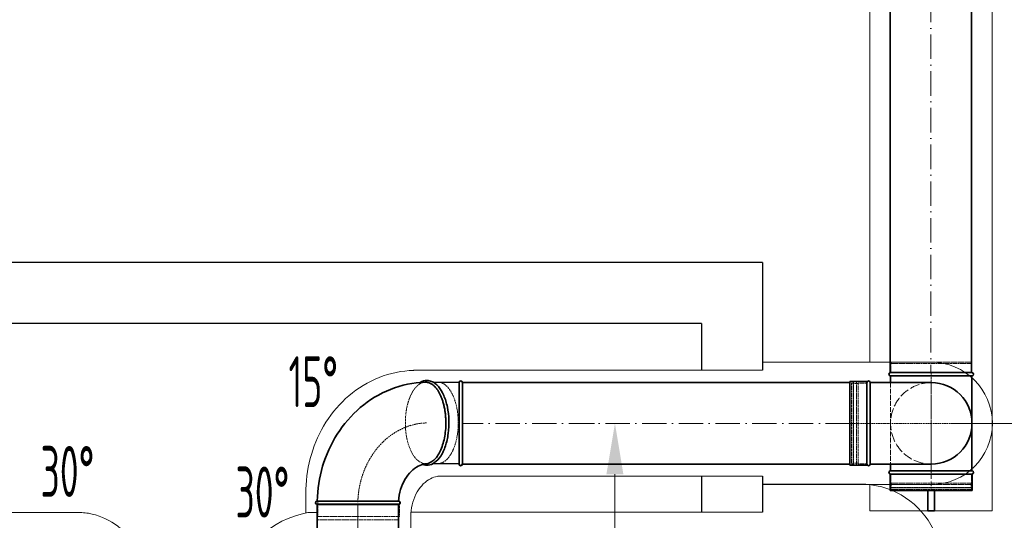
# Model space of a CAD drawing. Header units: millimetres. Extents: x -118717 to 8962, y 22910 to 145283.
# Tile 57 of 193: x -114637 to -112218, y 116161 to 117390. Entities that reach past the tile are written whole.
import ezdxf

# ---------------------------------------------------------------- set-up
doc = ezdxf.new("R2010")
doc.units = ezdxf.units.MM
for name, pattern in [('ACAD_ISO02W100', [15, 12, -3]), ('ACAD_ISO10W100', [18, 12, -3, 0, -3]), ('ČÁRKOVANÁ', [0.75, 0.5, -0.25])]:
    doc.linetypes.add(name, pattern=pattern)
for name, color, linetype, lineweight in [('UT_KOTY - DIMENZE', 7, 'Continuous', 5), ('VZT_0D EHA (VÝFUK)', 14, 'Continuous', 35), ('VZT_13 EHA (VÝFUK) - OBRYS', 14, 'Continuous', 35), ('VZT_14 EHA (VÝFUK) - OSA', 14, 'ACAD_ISO10W100', 5), ('VZT_16 EHA (VÝFUK) - SKRYTÉ', 14, 'ACAD_ISO02W100', 5), ('VZT_60_KOTY - DIMENZE', 7, 'Continuous', 5), ('VZT_IZOLACE - TEPELNÁ', 6, 'IZOLACE TEPELNA', 13)]:
    doc.layers.add(name, color=color, linetype=linetype, lineweight=lineweight)
doc.layers.add('VZT_15 EHA (VÝFUK) - NETISK', color=8, linetype='ACAD_ISO02W100', lineweight=5, plot=False)
doc.styles.add('EVORA_125', font='isocp.shx', dxfattribs={"width": 0.6, "height": 125})
doc.styles.get("Standard").update_dxf_attribs({"font": 'arial.ttf'})
doc.linetypes.add('IZOLACE TEPELNA', pattern='A,12.7,-1.5,["T",Standard,S=2.54,R=0,X=0,Y=-1.27],-3', length=17.2)

msp = doc.modelspace()

# ---------------------------------------------------------------- linework, layer by layer
for p, q in [((-112812.3, 116794.1), (-115099.4, 116794.1)), ((-112812.3, 116794.1), (-112812.3, 116529.3)), ((-112962.3, 116644.1), (-115211.3, 116644.1)), ((-112962.3, 116644.1), (-112962.3, 116529.3)), ((-112962.3, 116269.3), (-112962.3, 116181.1)), ((-112812.3, 116269.3), (-112812.3, 116181.1))]:
    msp.add_line(p, q)
at = {"layer": 'UT_KOTY - DIMENZE'}
for p, q in [((-113224.6, 116399.1), (-113237.1, 116399.1)), ((-112347.4, 116399.1), (-111604.5, 116399.1)), ((-113174.6, 114325.3), (-113174.6, 116274.1))]:
    msp.add_line(p, q, dxfattribs=at)
msp.add_solid([(-113195.5, 116274.1), (-113153.8, 116274.1), (-113174.6, 116399.1)], dxfattribs=at)
at = {"layer": 'VZT_0D EHA (VÝFUK)'}
for p, q in [((-113557.5, 116499.3), (-113621.4, 116500.3)), ((-113621.4, 116300.3), (-113557.5, 116299.3)), ((-112405.6, 116234.6), (-112405.6, 116184.6)), ((-112389.6, 116184.6), (-112389.6, 116234.6)), ((-112405.6, 116184.6), (-112389.6, 116184.6))]:
    msp.add_line(p, q, dxfattribs=at)
at = {"layer": 'VZT_13 EHA (VÝFUK) - OBRYS'}
for p, q in [((-112497.6, 116523.6), (-112297.6, 116523.6)), ((-113557.4, 116349.3), (-113557.4, 116499.3)), ((-113549.4, 116349.3), (-113549.4, 116499.3)), ((-112597.4, 116501.8), (-112597.4, 116399.1)), ((-112555.4, 116501.8), (-112597.4, 116501.8)), ((-112555.4, 116501.8), (-112555.4, 116399.1)), ((-112555.4, 116499.1), (-112555.4, 116299.1)), ((-112297.6, 116515.6), (-112497.6, 116515.6)), ((-112497.6, 116515.6), (-112497.6, 116499.1)), ((-112297.6, 116515.6), (-112297.6, 116282.6)), ((-112597.4, 116296.4), (-112597.4, 116399.1)), ((-112555.4, 116296.4), (-112555.4, 116399.1)), ((-112547.4, 116399.2), (-112547.4, 116299.1)), ((-113557.4, 116299.3), (-113557.4, 116349.3)), ((-113549.5, 116297.3), (-113549.5, 116300.7)), ((-112555.4, 116296.4), (-112597.4, 116296.4)), ((-112497.6, 116299.1), (-112497.6, 116282.6)), ((-112497.6, 116282.6), (-112297.6, 116282.6)), ((-112296.6, 116274.6), (-112498.6, 116274.6)), ((-112498.6, 116274.6), (-112498.6, 116234.6)), ((-112297.6, 116274.6), (-112497.6, 116274.6)), ((-112296.6, 116274.6), (-112296.6, 116234.6)), ((-112296.6, 116234.6), (-112498.6, 116234.6)), ((-113756.2, 116208.3), (-113906.2, 116208.3)), ((-113805.9, 116208.1), (-113906, 116208.1)), ((-113707.6, 116208.1), (-113904.2, 116208.1)), ((-113704.2, 116208.1), (-113707.6, 116208.1)), ((-113756.2, 116200.3), (-113906.2, 116200.3)), ((-113906, 116200.1), (-113706, 116200.1)), ((-113706.2, 116200.3), (-113756.2, 116200.3))]:
    msp.add_line(p, q, dxfattribs=at)
for points in [[(-112498.6, 116523.6), (-112498.6, 118074.3)], [(-112298.6, 116523.6), (-112298.6, 118074.3)], [(-113549.4, 116499.1), (-112597.4, 116499.1)], [(-112547.4, 116499.1), (-112397.4, 116499.1)], [(-113549.4, 116299.1), (-112597.4, 116299.1)], [(-112547.4, 116299.1), (-112397.4, 116299.1)], [(-113906, 115086.5), (-113906, 116200.1)], [(-113706, 115086.5), (-113706, 116200.1)]]:
    msp.add_lwpolyline(points, dxfattribs=at)
for centre, radius, start, end in [((-112497.6, 116519.6), 4, 90, 270), ((-112297.6, 116519.6), 4, 270, 90), ((-113553.5, 116499.1), 4, 0, 180), ((-113553.4, 116499.3), 4, 0, 180), ((-112551.4, 116499.1), 4, 4.5812, 180), ((-112397.4, 116399.1), 100, 270, 90), ((-113553.5, 116299.1), 4, 180, 355.4188), ((-113553.4, 116299.3), 4, 180, 356.503), ((-112551.4, 116299.1), 4, 180, 0), ((-112497.6, 116278.6), 4, 90, 270), ((-112297.6, 116278.6), 4, 270, 90), ((-113906.2, 116204.3), 4, 90, 270), ((-113906, 116204.1), 4, 90, 270), ((-113706.2, 116204.3), 4, 270, 86.503), ((-113706, 116204.1), 4, 270, 85.4188)]:
    msp.add_arc(centre, radius, start, end, dxfattribs=at)
for points, knots in [([(-113906.1, 116208.3), (-113905.4, 116237.2), (-113900.9, 116266.1), (-113884.4, 116321.6), (-113872.4, 116348.2), (-113841.3, 116396.9), (-113822.2, 116419.1), (-113778.1, 116456.5), (-113752.9, 116471.8), (-113699.1, 116493.1), (-113670.4, 116499.1), (-113641.2, 116500.1), (-113641, 116500.1), (-113640.7, 116500.1)], [4.740305, 4.740305, 4.740305, 4.740305, 5.043547, 5.043547, 5.346789, 5.346789, 5.650031, 5.650031, 5.953273, 5.953273, 6.253946, 6.253946, 6.256514, 6.256514, 6.256514, 6.256514]), ([(-113636.5, 116504.3), (-113642, 116504.3), (-113647.6, 116502.6), (-113652.8, 116499.6), (-113652.8, 116499.5), (-113652.9, 116499.5)], [0, 0, 0, 0, 0.2875325, 0.2875325, 0.2916314, 0.2916314, 0.2916314, 0.2916314]), ([(-113647.2, 116298.3), (-113642.7, 116296.6), (-113638.1, 116295.9), (-113628, 116297), (-113622.5, 116299.2), (-113612, 116306.6), (-113607, 116312.1), (-113598.1, 116325.8), (-113594.2, 116334.3), (-113587.9, 116353), (-113585.6, 116363.3), (-113582.8, 116384.8), (-113582.2, 116395.9), (-113583, 116418), (-113584.2, 116428.9), (-113588.4, 116449.4), (-113591.4, 116459), (-113598.8, 116476.1), (-113603.3, 116483.5), (-113613.4, 116495.2), (-113619, 116499.5), (-113628.8, 116503.5), (-113632.6, 116504.3), (-113636.5, 116504.3)], [2.955198, 2.955198, 2.955198, 2.955198, 3.192631, 3.192631, 3.481193, 3.481193, 3.797046, 3.797046, 4.125779, 4.125779, 4.452841, 4.452841, 4.778049, 4.778049, 5.102841, 5.102841, 5.428621, 5.428621, 5.756678, 5.756678, 6.08352, 6.08352, 6.283185, 6.283185, 6.283185, 6.283185]), ([(-113640.7, 116500.1), (-113640.5, 116500.2), (-113640.2, 116500.2), (-113639.9, 116500.2), (-113639.2, 116500.2), (-113638.4, 116500.1), (-113636.8, 116500), (-113636, 116499.9), (-113634.3, 116499.5), (-113633.5, 116499.3), (-113631.8, 116498.8), (-113631, 116498.6), (-113629.4, 116497.9), (-113628.5, 116497.5), (-113626.9, 116496.7), (-113626.1, 116496.3), (-113624.5, 116495.3), (-113623.8, 116494.8), (-113622.3, 116493.7), (-113621.5, 116493.1), (-113620.1, 116492), (-113619.4, 116491.3), (-113617.9, 116489.9), (-113617.2, 116489.2), (-113615.7, 116487.7), (-113615, 116486.9), (-113613.6, 116485.1), (-113612.9, 116484.2), (-113611.5, 116482.4), (-113610.8, 116481.4), (-113609.4, 116479.4), (-113608.8, 116478.4), (-113607.5, 116476.3), (-113606.9, 116475.2), (-113605.7, 116473), (-113605.1, 116472), (-113604, 116469.8), (-113603.5, 116468.6), (-113602.4, 116466.3), (-113601.9, 116465), (-113600.8, 116462.5), (-113600.3, 116461.2), (-113599.3, 116458.5), (-113598.8, 116457.1), (-113597.9, 116454.3), (-113597.5, 116452.9), (-113596.6, 116450), (-113596.2, 116448.6), (-113595.4, 116445.6), (-113595, 116444.2), (-113594.4, 116441.3), (-113594, 116439.8), (-113593.5, 116437), (-113593.2, 116435.5), (-113592.6, 116432.5), (-113592.4, 116430.9), (-113591.9, 116427.8), (-113591.7, 116426.2), (-113591.3, 116422.9), (-113591.1, 116421.3), (-113590.7, 116418), (-113590.6, 116416.3), (-113590.4, 116413), (-113590.3, 116411.3), (-113590.1, 116408.1), (-113590, 116406.4), (-113590, 116403.3), (-113589.9, 116401.7), (-113589.9, 116400.2)], [-1.528198, -1.528198, -1.528198, -1.528198, 0, 0, 0, 4.627315, 4.627315, 9.254631, 9.254631, 13.881946, 13.881946, 18.509262, 18.509262, 23.136577, 23.136577, 27.763892, 27.763892, 32.391208, 32.391208, 37.018523, 37.018523, 41.646679, 41.646679, 46.274836, 46.274836, 50.902992, 50.902992, 55.531148, 55.531148, 60.159305, 60.159305, 64.787461, 64.787461, 69.415617, 69.415617, 74.043774, 74.043774, 78.673425, 78.673425, 83.303076, 83.303076, 87.932727, 87.932727, 92.562378, 92.562378, 97.192029, 97.192029, 101.82168, 101.82168, 106.451331, 106.451331, 111.080982, 111.080982, 115.713115, 115.713115, 120.345248, 120.345248, 124.977381, 124.977381, 129.609514, 129.609514, 134.241647, 134.241647, 138.87378, 138.87378, 143.505913, 143.505913, 148.058014, 148.058014, 148.058014, 148.058014]), ([(-112547.4, 116499.4), (-112547.4, 116499.4), (-112547.4, 116497.2), (-112547.4, 116488.3), (-112547.4, 116481.3), (-112547.4, 116463.5), (-112547.4, 116452.8), (-112547.4, 116429.1), (-112547.4, 116416.3), (-112547.4, 116401.9), (-112547.4, 116400.5), (-112547.4, 116399.2)], [315.294186, 315.294186, 315.294186, 315.294186, 351.735982, 351.735982, 390.710875, 390.710875, 429.832624, 429.832624, 468.991563, 468.991563, 473.053633, 473.053633, 473.053633, 473.053633]), ([(-113589.9, 116400.2), (-113589.9, 116387.6), (-113591.1, 116375.1), (-113595.8, 116351.2), (-113599.4, 116340.1), (-113608.4, 116321.3), (-113613.8, 116313.7), (-113625.4, 116303.5), (-113631.5, 116300.6), (-113637.6, 116300)], [157.533456, 157.533456, 157.533456, 157.533456, 195.393508, 195.393508, 234.551342, 234.551342, 273.721472, 273.721472, 310.68832, 310.68832, 310.68832, 310.68832]), ([(-113549.4, 116299.1), (-113549.4, 116299.1), (-113549.4, 116300), (-113549.4, 116304.7), (-113549.4, 116310.1), (-113549.4, 116325.2), (-113549.4, 116334.8), (-113549.4, 116346.9), (-113549.4, 116348.1), (-113549.4, 116349.3)], [367.976693, 367.976693, 367.976693, 367.976693, 390.710875, 390.710875, 429.832624, 429.832624, 468.991563, 468.991563, 473.053633, 473.053633, 473.053633, 473.053633]), ([(-113706, 116208.3), (-113705.4, 116218), (-113703.7, 116227.6), (-113698.3, 116245.7), (-113694.7, 116254.1), (-113685.9, 116269.2), (-113680.7, 116275.8), (-113669.7, 116286.7), (-113663.8, 116290.9), (-113652.2, 116296.9), (-113646.6, 116298.7), (-113639.9, 116299.8), (-113638.8, 116299.9), (-113637.6, 116300)], [4.782964, 4.782964, 4.782964, 4.782964, 5.041983, 5.041983, 5.30386, 5.30386, 5.57572, 5.57572, 5.85979, 5.85979, 6.143859, 6.143859, 6.203312, 6.203312, 6.203312, 6.203312]), ([(-113805.9, 116208.1), (-113793.3, 116208.1), (-113780.8, 116208.1), (-113756.9, 116208.1), (-113745.8, 116208.1), (-113727, 116208.1), (-113719.4, 116208.1), (-113708.9, 116208.1), (-113706, 116208.1), (-113705.7, 116208.1), (-113705.7, 116208.1), (-113705.7, 116208.1)], [157.533456, 157.533456, 157.533456, 157.533456, 195.393508, 195.393508, 234.551342, 234.551342, 273.721472, 273.721472, 312.806301, 312.806301, 315.294186, 315.294186, 315.294186, 315.294186]), ([(-113706, 116208.3), (-113706, 116208.3), (-113706.9, 116208.3), (-113711.5, 116208.3), (-113717, 116208.3), (-113732.1, 116208.3), (-113741.6, 116208.3), (-113753.8, 116208.3), (-113755, 116208.3), (-113756.2, 116208.3)], [367.976693, 367.976693, 367.976693, 367.976693, 390.710875, 390.710875, 429.832624, 429.832624, 468.991563, 468.991563, 473.053633, 473.053633, 473.053633, 473.053633])]:
    msp.add_open_spline(points, degree=3, knots=knots, dxfattribs=at)
at = {"layer": 'VZT_13 EHA (VÝFUK) - OBRYS', "linetype": 'ČÁRKOVANÁ', "lineweight": 9, "ltscale": 5}
for points, knots in [([(-113638.7, 116500.1), (-113639, 116500.2), (-113639.3, 116500.2), (-113639.5, 116500.2), (-113640.3, 116500.2), (-113641.1, 116500.1), (-113642.7, 116500), (-113643.5, 116499.9), (-113645.1, 116499.5), (-113646, 116499.3), (-113647.6, 116498.8), (-113648.4, 116498.6), (-113650.1, 116497.9), (-113650.9, 116497.5), (-113652.5, 116496.7), (-113653.3, 116496.3), (-113654.9, 116495.3), (-113655.7, 116494.8), (-113657.2, 116493.7), (-113657.9, 116493.1), (-113659.4, 116492), (-113660.1, 116491.3), (-113661.5, 116489.9), (-113662.3, 116489.2), (-113663.7, 116487.7), (-113664.4, 116486.9), (-113665.9, 116485.1), (-113666.6, 116484.2), (-113668, 116482.4), (-113668.7, 116481.4), (-113670, 116479.4), (-113670.7, 116478.4), (-113671.9, 116476.3), (-113672.6, 116475.2), (-113673.7, 116473), (-113674.3, 116472), (-113675.4, 116469.8), (-113676, 116468.6), (-113677, 116466.3), (-113677.6, 116465), (-113678.6, 116462.5), (-113679.1, 116461.2), (-113680.1, 116458.5), (-113680.6, 116457.1), (-113681.5, 116454.3), (-113682, 116452.9), (-113682.9, 116450), (-113683.3, 116448.6), (-113684, 116445.6), (-113684.4, 116444.2), (-113685.1, 116441.3), (-113685.4, 116439.8), (-113686, 116437), (-113686.3, 116435.5), (-113686.8, 116432.5), (-113687.1, 116430.9), (-113687.6, 116427.8), (-113687.8, 116426.2), (-113688.2, 116422.9), (-113688.4, 116421.3), (-113688.7, 116418), (-113688.9, 116416.3), (-113689.1, 116413), (-113689.2, 116411.3), (-113689.4, 116408.1), (-113689.4, 116406.4), (-113689.5, 116403.3), (-113689.5, 116401.7), (-113689.5, 116400.2)], [-1.528198, -1.528198, -1.528198, -1.528198, 0, 0, 0, 4.627315, 4.627315, 9.254631, 9.254631, 13.881946, 13.881946, 18.509262, 18.509262, 23.136577, 23.136577, 27.763892, 27.763892, 32.391208, 32.391208, 37.018523, 37.018523, 41.646679, 41.646679, 46.274836, 46.274836, 50.902992, 50.902992, 55.531148, 55.531148, 60.159305, 60.159305, 64.787461, 64.787461, 69.415617, 69.415617, 74.043774, 74.043774, 78.673425, 78.673425, 83.303076, 83.303076, 87.932727, 87.932727, 92.562378, 92.562378, 97.192029, 97.192029, 101.82168, 101.82168, 106.451331, 106.451331, 111.080982, 111.080982, 115.713115, 115.713115, 120.345248, 120.345248, 124.977381, 124.977381, 129.609514, 129.609514, 134.241647, 134.241647, 138.87378, 138.87378, 143.505913, 143.505913, 148.058014, 148.058014, 148.058014, 148.058014]), ([(-113689.5, 116400.2), (-113689.5, 116387.6), (-113688.3, 116375.1), (-113683.6, 116351.2), (-113680.1, 116340.1), (-113671, 116321.3), (-113665.6, 116313.7), (-113654, 116303.5), (-113648, 116300.6), (-113641.8, 116300)], [157.533456, 157.533456, 157.533456, 157.533456, 195.393508, 195.393508, 234.551342, 234.551342, 273.721472, 273.721472, 310.68832, 310.68832, 310.68832, 310.68832])]:
    msp.add_open_spline(points, degree=3, knots=knots, dxfattribs=at)
at = {"layer": 'VZT_14 EHA (VÝFUK) - OSA', "ltscale": 0.3}
msp.add_line((-112397.6, 116523.6), (-112397.6, 116274.6), dxfattribs=at)
at = {"layer": 'VZT_14 EHA (VÝFUK) - OSA', "ltscale": 5}
for points in [[(-112398.6, 118074.3), (-112398.6, 116523.6)], [(-112597.4, 116399.1), (-113549.4, 116399.1)], [(-113806, 116200.1), (-113806, 115086.5)]]:
    msp.add_lwpolyline(points, dxfattribs=at)
at = {"layer": 'VZT_14 EHA (VÝFUK) - OSA', "ltscale": 0.3}
for points in [[(-112397.4, 116511.6), (-112397.4, 116399.1)], [(-112397.4, 116399.1), (-112597.4, 116399.1)], [(-112284.9, 116399.1), (-112397.4, 116399.1)], [(-112397.4, 116399.1), (-112397.4, 116286.6)]]:
    msp.add_lwpolyline(points, dxfattribs=at)
at = {"layer": 'VZT_14 EHA (VÝFUK) - OSA'}
msp.add_lwpolyline([(-112397.6, 116274.6), (-112397.6, 116234.6)], dxfattribs=at)
at = {"layer": 'VZT_14 EHA (VÝFUK) - OSA', "ltscale": 0.3}
msp.add_open_spline([(-113806.2, 116205.8), (-113806, 116212.6), (-113805.5, 116219.3), (-113803.9, 116234), (-113802.6, 116241.9), (-113799.7, 116255), (-113798.3, 116260.1), (-113795.4, 116270.2), (-113793.7, 116275.1), (-113790.1, 116284.7), (-113788.1, 116289.4), (-113783.1, 116300.3), (-113780, 116306.3), (-113773.5, 116317.4), (-113770.2, 116322.6), (-113763.1, 116332.5), (-113759.4, 116337.2), (-113752, 116345.7), (-113748.5, 116349.4), (-113742, 116355.7), (-113739.2, 116358.3), (-113734.9, 116362), (-113733.6, 116363.1), (-113730.8, 116365.3), (-113729.4, 116366.4), (-113725.2, 116369.6), (-113722.4, 116371.6), (-113713.6, 116377.4), (-113707.6, 116380.9), (-113698.7, 116385.4), (-113695.9, 116386.6), (-113691.6, 116388.5), (-113690, 116389.1), (-113686.8, 116390.4), (-113685.2, 116391), (-113680.4, 116392.7), (-113677.2, 116393.7), (-113667.4, 116396.4), (-113660.7, 116397.8), (-113651.9, 116399.1), (-113649.6, 116399.3), (-113645.9, 116399.7), (-113644.4, 116399.8), (-113641.9, 116400), (-113640.8, 116400.1), (-113639.1, 116400.1), (-113638.4, 116400.2), (-113637.6, 116400.2)], degree=3, knots=[4.740305, 4.740305, 4.740305, 4.740305, 4.84117, 4.84117, 4.962452, 4.962452, 5.043284, 5.043284, 5.12187, 5.12187, 5.200456, 5.200456, 5.305852, 5.305852, 5.40208, 5.40208, 5.498307, 5.498307, 5.581323, 5.581323, 5.644651, 5.644651, 5.673667, 5.673667, 5.702683, 5.702683, 5.760714, 5.760714, 5.876778, 5.876778, 5.928682, 5.928682, 5.957736, 5.957736, 5.98679, 5.98679, 6.044897, 6.044897, 6.161112, 6.161112, 6.199483, 6.199483, 6.226139, 6.226139, 6.243647, 6.243647, 6.256514, 6.256514, 6.256514, 6.256514], dxfattribs=at)
at = {"layer": 'VZT_15 EHA (VÝFUK) - NETISK', "ltscale": 0.4}
for p, q in [((-112297.6, 116549.6), (-112497.6, 116549.6)), ((-112497.6, 116549.6), (-112497.6, 116549.1)), ((-112297.6, 116549.1), (-112497.6, 116549.1)), ((-112495.6, 116549.1), (-112495.6, 116545.6)), ((-112299.6, 116549.1), (-112299.6, 116545.6)), ((-112297.6, 116549.6), (-112297.6, 116549.1)), ((-112298.6, 116545.6), (-112496.6, 116545.6)), ((-112496.6, 116545.6), (-112496.6, 116523.6)), ((-112298.6, 116545.6), (-112298.6, 116523.6)), ((-113621.4, 116500.3), (-113600.1, 116500.3)), ((-112593.4, 116498.1), (-112593.4, 116300.1)), ((-112589.4, 116498.1), (-112593.4, 116498.1)), ((-112589.4, 116498.1), (-112589.4, 116300.1)), ((-112588.9, 116499.1), (-112588.9, 116299.1)), ((-112588.4, 116499.1), (-112588.9, 116499.1)), ((-112588.4, 116499.1), (-112588.4, 116299.1)), ((-112581.4, 116499.1), (-112581.4, 116299.1)), ((-112580.9, 116499.1), (-112581.4, 116499.1)), ((-112580.9, 116499.1), (-112580.9, 116299.1)), ((-112577.4, 116498.1), (-112577.4, 116300.1)), ((-112555.4, 116498.1), (-112577.4, 116498.1)), ((-112588.9, 116497.1), (-112589.4, 116497.1)), ((-112581.4, 116497.1), (-112588.4, 116497.1)), ((-112577.4, 116497.1), (-112580.9, 116497.1)), ((-113621.4, 116300.3), (-113600.1, 116300.3)), ((-112589.4, 116300.1), (-112593.4, 116300.1)), ((-112588.9, 116301.1), (-112589.4, 116301.1)), ((-112588.4, 116299.1), (-112588.9, 116299.1)), ((-112581.4, 116301.1), (-112588.4, 116301.1)), ((-112580.9, 116299.1), (-112581.4, 116299.1)), ((-112577.4, 116301.1), (-112580.9, 116301.1)), ((-112555.4, 116300.1), (-112577.4, 116300.1)), ((-112496.6, 116274.6), (-112496.6, 116252.6)), ((-112298.6, 116274.6), (-112298.6, 116252.6)), ((-112297.6, 116249.1), (-112497.6, 116249.1)), ((-112497.6, 116249.1), (-112497.6, 116248.6)), ((-112297.6, 116248.6), (-112497.6, 116248.6)), ((-112297.6, 116241.6), (-112497.6, 116241.6)), ((-112497.6, 116241.6), (-112497.6, 116241.1)), ((-112297.6, 116241.1), (-112497.6, 116241.1)), ((-112298.6, 116252.6), (-112496.6, 116252.6)), ((-112298.6, 116240.6), (-112496.6, 116240.6)), ((-112496.6, 116240.6), (-112496.6, 116236.6)), ((-112298.6, 116236.6), (-112496.6, 116236.6)), ((-112495.6, 116252.6), (-112495.6, 116249.1)), ((-112495.6, 116248.6), (-112495.6, 116241.6)), ((-112495.6, 116241.1), (-112495.6, 116240.6)), ((-112299.6, 116252.6), (-112299.6, 116249.1)), ((-112299.6, 116248.6), (-112299.6, 116241.6)), ((-112299.6, 116241.1), (-112299.6, 116240.6)), ((-112298.6, 116240.6), (-112298.6, 116236.6)), ((-112297.6, 116249.1), (-112297.6, 116248.6)), ((-112297.6, 116241.6), (-112297.6, 116241.1)), ((-113904.2, 116208.1), (-113904.2, 116170.1)), ((-113704.2, 116208.1), (-113704.2, 116170.1)), ((-113906.2, 116200.3), (-113906.2, 116162.3)), ((-113906, 116200.1), (-113906, 116162.1)), ((-113706.2, 116200.3), (-113706.2, 116162.3)), ((-113706, 116200.1), (-113706, 116162.1)), ((-113756.2, 116162.3), (-113906.2, 116162.3)), ((-113707.6, 116170.1), (-113904.2, 116170.1)), ((-113706.2, 116162.3), (-113756.2, 116162.3)), ((-113704.2, 116170.1), (-113707.6, 116170.1))]:
    msp.add_line(p, q, dxfattribs=at)
msp.add_ellipse((-113609.6, 116400.3), major_axis=(0, -100), ratio=0.5, start_param=0, end_param=3.141593, dxfattribs=at)
at = {"layer": 'VZT_16 EHA (VÝFUK) - SKRYTÉ'}
msp.add_line((-112497.6, 116499.1), (-112497.6, 116299.1), dxfattribs=at)
at = {"layer": 'VZT_16 EHA (VÝFUK) - SKRYTÉ', "ltscale": 2}
msp.add_arc((-112397.4, 116399.1), 100, 90, 270, dxfattribs=at)
at = {"layer": 'VZT_IZOLACE - TEPELNÁ', "ltscale": 0.5}
for p, q in [((-112548.6, 117900.2), (-112548.6, 116549.1)), ((-112247.6, 116184.6), (-112247.6, 117652.8)), ((-112812.3, 116549.1), (-112397.4, 116549.1)), ((-112812.3, 116529.3), (-113668.5, 116529.3)), ((-112812.3, 116269.3), (-113607.6, 116269.3)), ((-113933.9, 116237.4), (-113933.9, 116179)), ((-112571.4, 116250), (-112812.3, 116250)), ((-112812.3, 116249.1), (-112397.4, 116249.1)), ((-112548.6, 116184.6), (-112247.6, 116184.6)), ((-115361.4, 116180.1), (-114484.7, 116180.1)), ((-113906, 116180), (-113929.2, 116180)), ((-113676, 115072.6), (-113676.1, 116181.1)), ((-112812.3, 116181.1), (-113676.1, 116181.1))]:
    msp.add_line(p, q, dxfattribs=at)
at = {"layer": 'VZT_IZOLACE - TEPELNÁ', "ltscale": 10}
msp.add_line((-112548.6, 116249.1), (-112548.6, 116184.6), dxfattribs=at)
at = {"layer": 'VZT_IZOLACE - TEPELNÁ', "ltscale": 0.5}
for centre, radius, start, end in [((-112397.4, 116399.1), 150, 270.0001, 90), ((-112571.4, 116050), 200, 269.9998, 90.0002), ((-113885.7, 115944.2), 239.7, 100.4684, 164.0279)]:
    msp.add_arc(centre, radius, start, end, dxfattribs=at)
for points, knots in [([(-113933.9, 116237.4), (-113933.2, 116266.3), (-113928.7, 116295.2), (-113912.2, 116350.7), (-113900.2, 116377.3), (-113869.1, 116426), (-113850.1, 116448.2), (-113805.9, 116485.6), (-113780.8, 116500.9), (-113726.9, 116522.2), (-113698.2, 116528.3), (-113669, 116529.2), (-113668.8, 116529.3), (-113668.5, 116529.3)], [4.740305, 4.740305, 4.740305, 4.740305, 5.043547, 5.043547, 5.346789, 5.346789, 5.650031, 5.650031, 5.953273, 5.953273, 6.253946, 6.253946, 6.256514, 6.256514, 6.256514, 6.256514]), ([(-113676, 116177.5), (-113675.4, 116187.2), (-113673.7, 116196.8), (-113668.3, 116214.9), (-113664.7, 116223.3), (-113655.9, 116238.4), (-113650.7, 116245), (-113639.7, 116255.9), (-113633.8, 116260.1), (-113622.3, 116266.1), (-113616.6, 116267.9), (-113609.9, 116269), (-113608.8, 116269.2), (-113607.6, 116269.3)], [4.782964, 4.782964, 4.782964, 4.782964, 5.041983, 5.041983, 5.30386, 5.30386, 5.57572, 5.57572, 5.85979, 5.85979, 6.143859, 6.143859, 6.203312, 6.203312, 6.203312, 6.203312]), ([(-114319.1, 116035.4), (-114327.4, 116057.5), (-114337.7, 116078.5), (-114364.8, 116118.2), (-114381.8, 116137), (-114422.1, 116164.5), (-114444, 116174.3), (-114473.6, 116179.2), (-114479.1, 116179.8), (-114484.7, 116180.1)], [5.3559066, 5.3559066, 5.3559066, 5.3559066, 5.6516604, 5.6516604, 5.9540832, 5.9540832, 6.200336, 6.200336, 6.256506, 6.256506, 6.256506, 6.256506])]:
    msp.add_open_spline(points, degree=3, knots=knots, dxfattribs=at)

# ---------------------------------------------------------------- texts
at = {"layer": 'VZT_60_KOTY - DIMENZE', "style": 'EVORA_125', "width": 0.6}
for s, p in [('15°', (-113976.3, 116438.9)), ('30°', (-114585.7, 116218.5)), ('30°', (-114106.7, 116167.9))]:
    msp.add_text(s, height=125, rotation=360, dxfattribs=at).set_placement(p)

doc.saveas('drawing.dxf')
